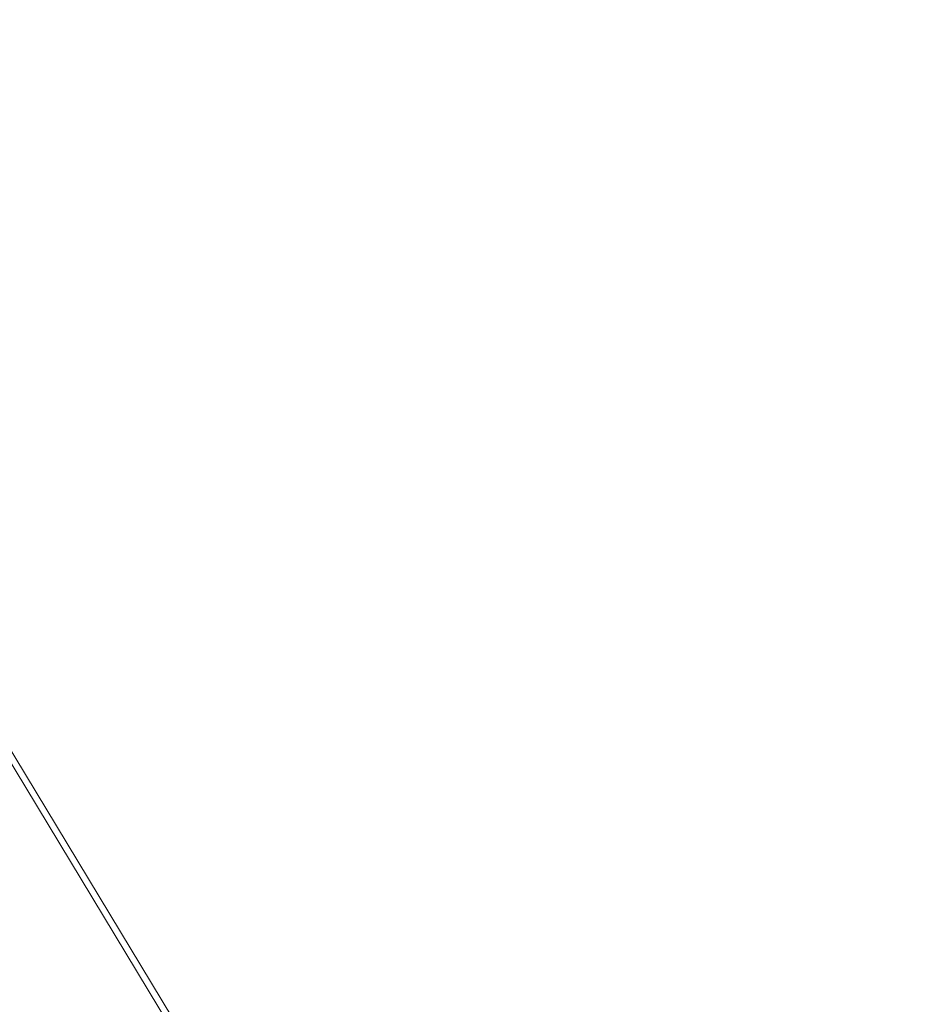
# Model space of a CAD drawing. Header units: inches. Extents: x 158416 to 160804, y 432611 to 437652.
# Tile 60 of 193: x 159195 to 159258, y 433212 to 433282. Entities that reach past the tile are written whole.
import ezdxf

# ---------------------------------------------------------------- set-up
doc = ezdxf.new("R2010")
doc.units = ezdxf.units.IN
doc.header["$MEASUREMENT"] = 0
doc.layers.add('4.2-K&L-MIDDENSPANNING', color=10, linetype='Continuous')
doc.layers.add('4.2-K&L-SIGNAAL UPC', color=222, linetype='Continuous')

msp = doc.modelspace()

# ---------------------------------------------------------------- linework, layer by layer
at = {"layer": '4.2-K&L-MIDDENSPANNING', "linetype": 'Continuous', "lineweight": 0, "ltscale": 1.75}
msp.add_polyline3d([(159254.067, 433130.7, 0), (159187.917, 433240.252, 0), (159162.333, 433266.333, 0), (159161.667, 433267, 0), (159161.333, 433267, 0), (159160.667, 433267.667, 0), (159160.333, 433267.667, 0), (159160.381, 433267.826, 0), (159160.402, 433267.991, 0), (159160.394, 433268.157, 0), (159160.358, 433268.319, 0), (159160.295, 433268.473, 0), (159160.207, 433268.614, 0), (159160.097, 433268.738, 0), (159159.967, 433268.841, 0), (159159.821, 433268.921, 0), (159159.664, 433268.975, 0), (159159.5, 433269.002, 0), (159159.333, 433269, 0), (159158.081, 433270.732, 0), (159150.077, 433282.718, 0)], dxfattribs=at)
at = {"layer": '4.2-K&L-SIGNAAL UPC', "linetype": 'Continuous', "lineweight": 0, "ltscale": 1.75}
msp.add_polyline3d([(159258.333, 433126, 0), (159256.771, 433127.475, 0), (159255.453, 433129.172, 0), (159254.41, 433131.051, 0), (159253.41, 433132.718, 0), (159188.25, 433240.585, 0), (159173.417, 433255.748, 0), (159158.667, 433270.333, 0), (159158.016, 433271.532, 0), (159157.206, 433272.63, 0), (159156.253, 433273.607, 0), (159153.487, 433277.436, 0), (159153.333, 433278, 0), (159153, 433278, 0), (159141.41, 433296.051, 0), (159141.253, 433296.273, 0), (159140.36, 433297.404, 0), (159139.667, 433298.667, 0), (159144.1, 433312.633, 0), (159241.233, 433629.7, 0)], dxfattribs=at)

doc.saveas('drawing.dxf')
